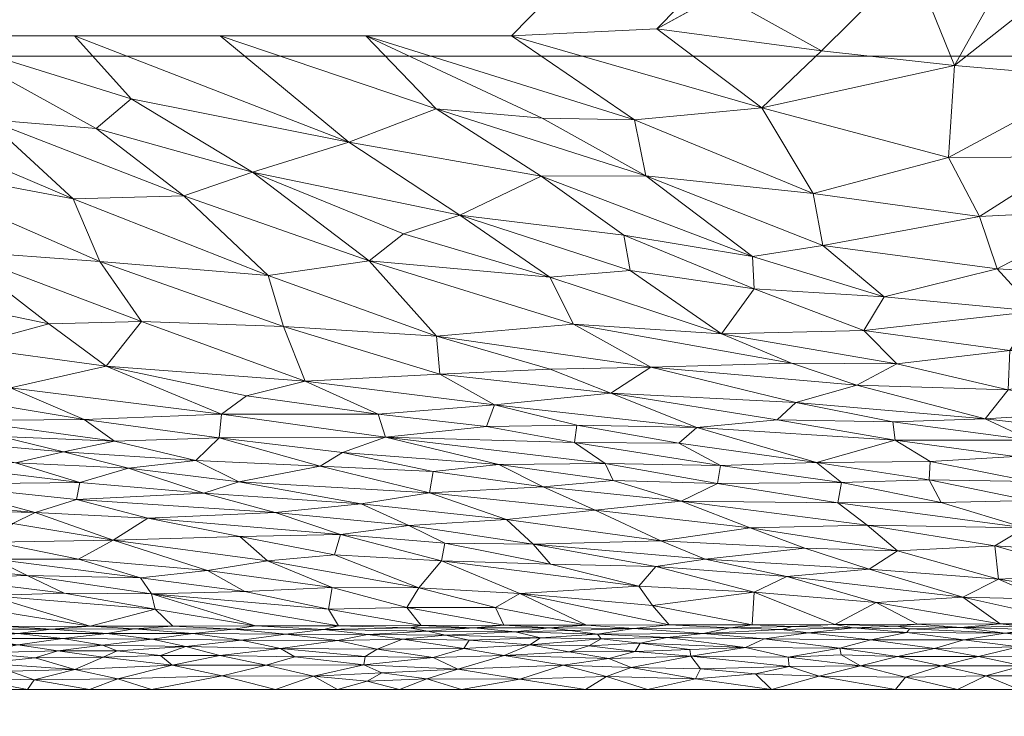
# Model space of a CAD drawing. Header units: millimetres. Extents: x -250 to 250, y 0 to 460.
# Tile 19 of 32: x 65 to 160, y 122 to 189. Entities that reach past the tile are written whole.
import ezdxf

# ---------------------------------------------------------------- set-up
doc = ezdxf.new("R2010")
doc.units = ezdxf.units.MM
doc.layers.add('A-GENM', color=13, linetype='Continuous')

# ---------------------------------------------------------------- blocks, each defined once
blk = doc.blocks.new('MODEL_CL0519I-6DAAULS - MODEL_CL0519I-6DAAULS-438018-Preview')
at = {"layer": 'A-GENM', "lineweight": 9}
mesh = blk.add_polyface(dxfattribs=at)
corners = [(250, -10), (249.748, -7.772), (249.004, -5.656), (247.807, -3.76), (246.217, -2.178), (244.315, -0.988), (242.196, -0.25), (239.965, 0), (-239.965, 0), (-242.194, -0.25), (-244.312, -0.987), (-246.214, -2.175), (-247.804, -3.757), (-249.002, -5.653), (-249.747, -7.769), (-250, -10), (-250, -210), (-250, -330.708), (-250, -391.062), (-249.982, -421.24), (-246.714, -435.878), (-238.285, -448.284), (-225.879, -456.713), (-211.238, -459.981), (-181.063, -460), (-120.709, -460), (0, -460), (120.708, -460), (181.062, -460), (211.239, -459.981), (225.878, -456.714), (238.284, -448.285), (246.713, -435.879), (249.981, -421.238), (250, -391.063), (250, -330.708), (250, -210), (0, -124.794), (190.893, -124.794), (202.768, -125.656), (214.028, -129.496), (223.887, -136.152), (231.658, -145.159), (236.798, -155.888), (238.946, -167.587), (239, -191.45), (239, -286.897), (239, -382.344), (238.946, -406.205), (236.798, -417.903), (231.659, -428.634), (223.888, -437.641), (214.028, -444.297), (202.77, -448.137), (190.896, -449), (0, -449), (-190.895, -449), (-202.768, -448.137), (-214.028, -444.297), (-223.887, -437.642), (-231.658, -428.635), (-236.798, -417.904), (-238.946, -406.207), (-239, -382.343), (-239, -286.898), (-239, -191.45), (-238.946, -167.589), (-236.798, -155.89), (-231.659, -145.159), (-223.888, -136.153), (-214.028, -129.496), (-202.769, -125.656), (-190.895, -124.794), (17.5, -65), (12.374, -77.374), (0, -82.5), (-12.374, -77.374), (-17.5, -65), (-12.374, -52.626), (0, -47.5), (12.374, -52.626)]
mesh.append_faces([[corners[k] for k in face] for face in [(68, 15, 67), (80, 7, 79), (63, 18, 62), (58, 23, 57), (45, 36, 44)]], dxfattribs={"vtx0": -1, "vtx1": -1})
mesh.append_faces([[corners[k] for k in face] for face in [(72, 8, 15, 71)]], dxfattribs={"vtx0": -1, "vtx1": -1, "vtx2": -1})
mesh.append_faces([[corners[k] for k in face] for face in [(0, 7, 38, 39)]], dxfattribs={"vtx0": -1, "vtx1": -1, "vtx3": -1})
mesh.append_faces([[corners[k] for k in face] for face in [(8, 78, 79), (38, 73, 74, 37), (0, 43, 44, 36), (64, 16, 17), (62, 18, 19, 61), (25, 55, 56, 24), (36, 45, 46, 35), (33, 49, 50, 32), (34, 47, 48, 33), (47, 34, 35, 46), (29, 53, 54, 28)]], dxfattribs={"vtx0": -1, "vtx2": -1})
mesh.append_faces([[corners[k] for k in face] for face in [(7, 80, 73, 38)]], dxfattribs={"vtx0": -1, "vtx2": -1, "vtx3": -1})
mesh.append_faces([[corners[k] for k in face] for face in [(0, 5, 6, 7), (0, 3, 4, 5), (55, 25, 26, 27)]], dxfattribs={"vtx0": -1, "vtx3": -1})
mesh.append_faces([[corners[k] for k in face] for face in [(11, 12, 15, 10), (9, 10, 15, 8), (68, 69, 15), (65, 66, 16, 64), (70, 71, 15), (69, 70, 15), (75, 76, 37), (7, 8, 79), (74, 75, 37), (40, 41, 0), (42, 43, 0), (41, 42, 0), (39, 40, 0), (20, 21, 60), (48, 49, 33)]], dxfattribs={"vtx1": -1, "vtx2": -1})
mesh.append_faces([[corners[k] for k in face] for face in [(77, 78, 8, 72)]], dxfattribs={"vtx1": -1, "vtx2": -1, "vtx3": -1})
mesh.append_faces([[corners[k] for k in face] for face in [(66, 67, 15, 16), (72, 37, 76, 77), (17, 18, 63, 64), (19, 20, 60, 61), (58, 59, 22, 23), (21, 22, 59, 60), (56, 57, 23, 24), (27, 28, 54, 55), (31, 32, 50, 51), (51, 52, 30, 31), (29, 30, 52, 53)]], dxfattribs={"vtx1": -1, "vtx3": -1})
mesh.append_faces([[corners[k] for k in face] for face in [(13, 14, 15, 12)]], dxfattribs={"vtx2": -1})
mesh.append_faces([[corners[k] for k in face] for face in [(0, 1, 2, 3)]], dxfattribs={"vtx3": -1})
mesh = blk.add_polyface(dxfattribs=at)
corners = [(-172.365, -356, -150), (-172.365, -185.736, -150), (-172.365, -15.471, -150), (172.365, -15.471, -150), (172.365, -185.736, -150), (172.365, -356, -150)]
mesh.append_faces([[corners[k] for k in face] for face in [(1, 4, 5, 0)]], dxfattribs={"vtx0": -1})
mesh.append_faces([[corners[k] for k in face] for face in [(2, 3, 4, 1)]], dxfattribs={"vtx2": -1})
mesh = blk.add_polyface(dxfattribs=at)
corners = [(-157.839, -126.114, 0.043), (-165.523, -126.109, 0.056), (-161.362, -127.086, -0.067), (-159.228, -131.114, -4.825), (-155.433, -130.772, -3.461), (-161.266, -130.901, -3.799), (-164.866, -128.036, -0.334), (-169.286, -128.815, -0.71), (-161.003, -128.899, -0.813), (-155.742, -129.592, -1.438), (-152.905, -128.756, -0.763), (-149.341, -127.975, -0.375), (-153.575, -127.097, -0.092), (-157.152, -127.976, -0.343), (-150.241, -130.288, -2.427), (-146.765, -129.6, -1.51), (-155.102, -124.794), (-161.067, -124.794), (-150.128, -125.982, 0.038), (-145.793, -127.1, -0.115), (-143.805, -128.769, -0.821), (-174.057, -127.99, -0.276), (-169.545, -127.114, -0.048), (-162.246, -130.592, -2.916), (-167.246, -130.78, -3.338), (-159.698, -130.232, -2.245), (-164.687, -129.611, -1.393), (-145.121, -130.728, -3.457), (-150.483, -130.637, -3.153), (-149.287, -130.906, -3.988), (-173.293, -130.915, -3.68), (-175.151, -131.169, -4.808), (-167.189, -131.141, -4.817), (-168.427, -130.245, -2.187), (-176.127, -130.593, -2.763), (-173.269, -129.563, -1.281), (-167.033, -124.794), (-173.204, -125.923, 0.072), (-176.564, -128.779, -0.645), (-151.266, -131.091, -4.83), (-143.305, -131.067, -4.834), (-174.592, -130.19, -2.042), (-149.136, -124.794)]
mesh.append_faces([[corners[k] for k in face] for face in [(40, 29, 39)]], dxfattribs={"vtx0": -1, "vtx1": -1})
mesh.append_faces([[corners[k] for k in face] for face in [(0, 1, 2), (3, 4, 5), (6, 7, 8), (9, 10, 8), (11, 12, 13), (9, 14, 15), (18, 12, 19), (20, 10, 15), (18, 0, 12), (21, 6, 22), (23, 24, 5), (25, 9, 26), (27, 28, 29), (9, 15, 10), (28, 25, 4), (33, 25, 26), (34, 24, 33), (28, 27, 14), (11, 19, 12), (26, 8, 7), (14, 9, 25), (7, 35, 26), (33, 24, 23), (35, 33, 26), (7, 6, 21), (9, 8, 26), (6, 13, 2), (13, 8, 10), (22, 6, 2), (1, 22, 2), (8, 13, 6), (13, 10, 11), (10, 20, 11), (13, 12, 2), (0, 2, 12), (18, 16, 0), (0, 17, 1), (22, 1, 37), (30, 24, 34), (35, 7, 38), (32, 24, 30), (23, 4, 25), (32, 5, 24), (4, 23, 5), (33, 23, 25), (25, 28, 14), (29, 4, 39), (4, 29, 28), (35, 41, 33), (36, 37, 1)]], dxfattribs={"vtx0": -1, "vtx1": -1, "vtx2": -1})
mesh.append_faces([[corners[k] for k in face] for face in [(0, 16, 17), (30, 31, 32), (5, 32, 3), (4, 3, 39)]], dxfattribs={"vtx0": -1, "vtx2": -1})
mesh.append_faces([[corners[k] for k in face] for face in [(17, 36, 1), (42, 16, 18)]], dxfattribs={"vtx1": -1, "vtx2": -1})
mesh = blk.add_polyface(dxfattribs=at)
corners = [(-146.765, -129.6, -1.51), (-140.789, -130.27, -2.482), (-136.513, -129.683, -1.675), (-123.934, -130.674, -3.538), (-127.382, -131.02, -4.844), (-119.42, -131.001, -4.849), (-138.918, -127.023, -0.116), (-129.452, -128.02, -0.474), (-130.388, -126.808, -0.093), (-133.287, -130.74, -3.631), (-130.627, -130.207, -2.459), (-141.794, -126.097, 0.019), (-137.206, -124.794), (-143.171, -124.794), (-149.136, -124.794), (-149.341, -127.975, -0.375), (-143.93, -128.145, -0.472), (-145.793, -127.1, -0.115), (-134.718, -128.863, -0.933), (-127.19, -129.795, -1.876), (-129.894, -125.843, 0.018), (-123.724, -126.941, -0.136), (-121.351, -126.074, -0.008), (-135.673, -126.306, -0.008), (-125.275, -124.794), (-120.462, -130.146, -2.436), (-120.823, -129.691, -1.79), (-150.241, -130.288, -2.427), (-138.18, -130.588, -3.165), (-139.247, -130.861, -3.957), (-135.343, -131.044, -4.839), (-145.121, -130.728, -3.457), (-143.805, -128.769, -0.821), (-143.305, -131.067, -4.834), (-149.287, -130.906, -3.988), (-138.838, -127.918, -0.393), (-129.367, -128.672, -0.83), (-124.103, -128.449, -0.716), (-150.128, -125.982, 0.038), (-131.24, -124.794), (-119.309, -124.794), (-121.561, -127.776, -0.399), (-119.639, -129.005, -1.12), (-124.582, -129.274, -1.326)]
mesh.append_faces([[corners[k] for k in face] for face in [(24, 22, 40)]], dxfattribs={"vtx0": -1, "vtx1": -1})
mesh.append_faces([[corners[k] for k in face] for face in [(0, 1, 2), (6, 7, 8), (9, 3, 10), (15, 16, 17), (18, 2, 19), (20, 21, 22), (12, 11, 23), (22, 24, 20), (2, 10, 19), (10, 2, 1), (3, 9, 4), (10, 3, 25), (25, 26, 19), (27, 1, 0), (1, 28, 10), (29, 30, 9), (31, 29, 28), (32, 0, 2), (32, 2, 18), (31, 1, 27), (33, 31, 34), (35, 32, 18), (7, 35, 18), (17, 6, 11), (7, 36, 37), (16, 15, 32), (11, 38, 17), (11, 14, 38), (6, 17, 35), (11, 6, 23), (32, 35, 16), (7, 6, 35), (23, 6, 8), (20, 23, 8), (21, 20, 8), (28, 29, 9), (33, 29, 31), (10, 28, 9), (31, 28, 1), (7, 21, 8), (21, 7, 41), (37, 41, 7), (36, 7, 18), (42, 37, 43), (18, 43, 36), (43, 37, 36), (19, 26, 43), (19, 43, 18), (25, 19, 10), (17, 16, 35), (20, 12, 23)]], dxfattribs={"vtx0": -1, "vtx1": -1, "vtx2": -1})
mesh.append_faces([[corners[k] for k in face] for face in [(3, 4, 5), (29, 33, 30)]], dxfattribs={"vtx0": -1, "vtx2": -1})
mesh.append_faces([[corners[k] for k in face] for face in [(11, 12, 13, 14)]], dxfattribs={"vtx0": -1, "vtx3": -1})
mesh.append_faces([[corners[k] for k in face] for face in [(30, 4, 9), (39, 12, 20, 24)]], dxfattribs={"vtx1": -1, "vtx2": -1})
mesh = blk.add_polyface(dxfattribs=at)
corners = [(-113.968, -129.117, -1.243), (-111.494, -128.082, -0.57), (-117.74, -128.438, -0.737), (-117.849, -130.468, -3.08), (-123.934, -130.674, -3.538), (-115.826, -130.741, -3.824), (-119.639, -129.005, -1.12), (-98.336, -130.086, -2.494), (-101.708, -129.655, -1.863), (-105.852, -130.022, -2.343), (-99.272, -128.699, -0.983), (-98.109, -127.987, -0.569), (-104.656, -127.886, -0.501), (-108.56, -130.727, -3.855), (-103.498, -130.962, -4.86), (-102.389, -130.733, -3.935), (-114.986, -129.773, -1.93), (-112.559, -130.361, -2.896), (-117.162, -127.155, -0.205), (-107.045, -126.773, -0.136), (-112.989, -125.805, 0.002), (-104.13, -130.425, -3.1), (-107.617, -128.752, -0.986), (-108.111, -129.547, -1.7), (-107.378, -124.794), (-104.056, -125.835, -0.009), (-101.413, -124.794), (-98.002, -127.175, -0.257), (-121.351, -126.074, -0.008), (-113.344, -124.794), (-119.309, -124.794), (-121.561, -127.776, -0.399), (-123.724, -126.941, -0.136), (-99.727, -126.42, -0.082), (-98.311, -125.612, 0), (-124.103, -128.449, -0.716), (-120.823, -129.691, -1.79), (-120.462, -130.146, -2.436), (-119.42, -131.001, -4.849), (-111.459, -130.982, -4.855), (-95.537, -130.943, -4.865), (-94.131, -130.594, -3.594), (-95.459, -129.514, -1.732), (-124.582, -129.274, -1.326)]
mesh.append_faces([[corners[k] for k in face] for face in [(39, 5, 38), (40, 15, 14)]], dxfattribs={"vtx0": -1, "vtx1": -1})
mesh.append_faces([[corners[k] for k in face] for face in [(0, 1, 2), (3, 4, 5), (0, 2, 6), (7, 8, 9), (10, 11, 12), (13, 14, 15), (9, 16, 17), (18, 19, 20), (9, 17, 21), (10, 22, 8), (22, 10, 12), (23, 22, 0), (24, 20, 25), (12, 27, 19), (20, 28, 18), (28, 20, 30), (2, 1, 31), (32, 18, 28), (1, 19, 18), (22, 23, 8), (25, 20, 19), (33, 19, 27), (34, 26, 25), (1, 22, 12), (22, 1, 0), (31, 35, 2), (16, 23, 0), (16, 36, 37), (0, 6, 36), (16, 37, 17), (17, 5, 13), (4, 38, 5), (13, 5, 39), (5, 17, 3), (17, 13, 21), (21, 13, 15), (31, 18, 32), (41, 7, 21), (41, 21, 15), (19, 1, 12), (31, 1, 18), (11, 27, 12), (10, 8, 42), (9, 8, 23), (9, 23, 16), (7, 9, 21), (33, 34, 25), (19, 33, 25), (35, 6, 2), (6, 43, 36), (36, 16, 0), (17, 37, 3), (4, 3, 37)]], dxfattribs={"vtx0": -1, "vtx1": -1, "vtx2": -1})
mesh.append_faces([[corners[k] for k in face] for face in [(13, 39, 14)]], dxfattribs={"vtx0": -1, "vtx2": -1})
mesh.append_faces([[corners[k] for k in face] for face in [(20, 24, 29, 30)]], dxfattribs={"vtx0": -1, "vtx3": -1})
mesh.append_faces([[corners[k] for k in face] for face in [(26, 24, 25)]], dxfattribs={"vtx1": -1, "vtx2": -1})
mesh = blk.add_polyface(dxfattribs=at)
corners = [(-88.603, -127.143, -0.268), (-98.002, -127.175, -0.257), (-91.356, -127.961, -0.577), (-84.354, -126.112, -0.057), (-77.551, -124.794), (-83.516, -124.794), (-89.482, -124.794), (-93.154, -126.095, -0.046), (-79.554, -127.138, -0.284), (-84.138, -128.069, -0.652), (-68.544, -128.532, -0.975), (-72.903, -127.91, -0.602), (-74.245, -128.523, -0.952), (-75.898, -130.629, -3.832), (-79.614, -130.913, -4.874), (-71.653, -130.898, -4.878), (-73.253, -130.201, -2.849), (-69.006, -129.708, -2.096), (-77.602, -129.655, -1.988), (-81.525, -130.189, -2.781), (-90.484, -130.123, -2.607), (-86.213, -129.548, -1.818), (-95.459, -129.514, -1.732), (-89.983, -128.746, -1.055), (-99.272, -128.699, -0.983), (-85.457, -130.608, -3.701), (-98.311, -125.612, 0), (-99.727, -126.42, -0.082), (-72.824, -129.079, -1.392), (-67.906, -130.617, -3.851), (-94.131, -130.594, -3.594), (-87.576, -130.928, -4.87), (-70.19, -126.718, -0.186), (-80.842, -128.93, -1.233), (-98.336, -130.086, -2.494), (-78.405, -128.08, -0.675), (-74.321, -125.832, -0.035), (-98.109, -127.987, -0.569), (-95.447, -124.794), (-101.413, -124.794), (-71.586, -124.794), (-102.389, -130.733, -3.935), (-95.537, -130.943, -4.865), (-101.708, -129.655, -1.863)]
mesh.append_faces([[corners[k] for k in face] for face in [(4, 36, 40), (31, 30, 42)]], dxfattribs={"vtx0": -1, "vtx1": -1})
mesh.append_faces([[corners[k] for k in face] for face in [(0, 1, 2), (7, 1, 0), (8, 0, 9), (10, 11, 12), (16, 17, 18), (19, 13, 16), (20, 19, 21), (22, 23, 24), (13, 25, 14), (7, 26, 27), (12, 28, 10), (0, 3, 7), (22, 20, 21), (16, 13, 29), (16, 18, 19), (30, 25, 20), (30, 31, 25), (13, 15, 29), (11, 32, 8), (9, 0, 2), (17, 28, 18), (21, 18, 33), (19, 20, 25), (18, 28, 33), (23, 21, 33), (21, 23, 22), (9, 23, 33), (23, 9, 2), (34, 20, 22), (19, 18, 21), (13, 19, 25), (35, 33, 12), (9, 35, 8), (3, 0, 8), (4, 3, 36), (3, 6, 7), (37, 23, 2), (34, 30, 20), (36, 8, 32), (8, 36, 3), (30, 41, 42), (43, 34, 22), (38, 26, 7), (7, 27, 1), (35, 12, 11), (33, 28, 12), (8, 35, 11), (33, 35, 9), (23, 37, 24), (2, 1, 37)]], dxfattribs={"vtx0": -1, "vtx1": -1, "vtx2": -1})
mesh.append_faces([[corners[k] for k in face] for face in [(13, 14, 15)]], dxfattribs={"vtx0": -1, "vtx2": -1})
mesh.append_faces([[corners[k] for k in face] for face in [(3, 4, 5, 6)]], dxfattribs={"vtx0": -1, "vtx3": -1})
mesh.append_faces([[corners[k] for k in face] for face in [(38, 39, 26), (31, 14, 25), (6, 38, 7)]], dxfattribs={"vtx1": -1, "vtx2": -1})
mesh = blk.add_polyface(dxfattribs=at)
corners = [(-64.696, -130.201, -2.894), (-67.906, -130.617, -3.851), (-59.946, -130.6, -3.851), (-74.321, -125.832, -0.035), (-66.248, -125.745, -0.032), (-71.586, -124.794), (-63.935, -126.586, -0.164), (-59.839, -125.904, -0.053), (-51.137, -127.681, -0.54), (-52.675, -128.488, -0.987), (-42.796, -128.414, -0.957), (-51.947, -130.588, -3.859), (-47.769, -130.863, -4.884), (-43.953, -130.571, -3.847), (-60.389, -129.715, -2.14), (-64.698, -129.12, -1.459), (-69.006, -129.708, -2.096), (-56.594, -129.103, -1.468), (-73.253, -130.201, -2.849), (-55.366, -127.079, -0.306), (-61.361, -127.347, -0.387), (-60.924, -128.349, -0.876), (-46.039, -126.603, -0.186), (-40.872, -127.415, -0.443), (-44.798, -125.699, -0.039), (-53.689, -124.794), (-53.806, -126.255, -0.109), (-48.487, -129.095, -1.483), (-52.6, -129.686, -2.13), (-48.139, -130.328, -3.227), (-56.142, -130.205, -2.942), (-55.731, -130.873, -4.884), (-71.653, -130.898, -4.878), (-63.692, -130.883, -4.883), (-66.367, -127.848, -0.588), (-72.903, -127.91, -0.602), (-68.544, -128.532, -0.975), (-45.693, -129.96, -2.552), (-45.476, -129.522, -1.946), (-72.824, -129.079, -1.392), (-70.19, -126.718, -0.186), (-65.62, -124.794), (-40.939, -124.794), (-47.724, -124.794), (-59.655, -124.794)]
mesh.append_faces([[corners[k] for k in face] for face in [(31, 2, 33)]], dxfattribs={"vtx0": -1, "vtx1": -1})
mesh.append_faces([[corners[k] for k in face] for face in [(0, 1, 2), (3, 4, 5), (6, 7, 4), (8, 9, 10), (11, 12, 13), (14, 15, 16), (14, 17, 15), (0, 16, 18), (18, 1, 0), (19, 20, 8), (21, 15, 17), (22, 8, 23), (24, 25, 26), (27, 17, 28), (11, 13, 29), (29, 30, 11), (2, 11, 30), (2, 31, 11), (0, 2, 30), (14, 0, 30), (0, 14, 16), (1, 33, 2), (24, 26, 22), (30, 29, 28), (14, 28, 17), (27, 9, 17), (21, 8, 20), (21, 17, 9), (34, 35, 36), (30, 28, 14), (28, 37, 38), (15, 39, 16), (39, 15, 36), (35, 34, 40), (6, 19, 7), (3, 40, 4), (10, 9, 27), (21, 9, 8), (4, 40, 6), (7, 41, 4), (15, 21, 36), (34, 21, 20), (21, 34, 36), (40, 34, 20), (22, 26, 19), (22, 19, 8), (19, 26, 7), (28, 38, 27), (29, 37, 28), (40, 20, 6), (6, 20, 19), (25, 7, 26)]], dxfattribs={"vtx0": -1, "vtx1": -1, "vtx2": -1})
mesh.append_faces([[corners[k] for k in face] for face in [(24, 42, 43, 25), (7, 25, 44, 41)]], dxfattribs={"vtx0": -1, "vtx3": -1})
mesh.append_faces([[corners[k] for k in face] for face in [(32, 33, 1), (31, 12, 11), (41, 5, 4)]], dxfattribs={"vtx1": -1, "vtx2": -1})
mesh = blk.add_polyface(dxfattribs=at)
corners = [(-170.613, -137.89, -28.011), (-158.705, -138.642, -31.493), (-168.477, -135.872, -21.318), (-184.081, -140.013, -32.741), (-172.729, -142.219, -42.003), (-172.578, -139.916, -34.57), (-159.063, -135.429, -20.283), (-146.62, -136.394, -24.44), (-155.628, -133.704, -14.287), (-149.11, -148.782, -66.597), (-152.478, -146.744, -59.396), (-160.68, -147.226, -59.61), (-189.436, -135.009, -16.903), (-180.187, -133.686, -13.364), (-191.074, -131.224, -4.792), (-182.706, -143.298, -41.702), (-162.17, -148.801, -64.293), (-161.602, -140.353, -37.051), (-143.604, -142.775, -47.333), (-146.435, -140.61, -39.463), (-152.385, -144.977, -53.604), (-153.552, -142.8, -46.173), (-162.087, -142.985, -45.736), (-143.952, -144.716, -53.958), (-179.234, -135.68, -20.109), (-170.49, -133.627, -13.491), (-171.758, -149.243, -62.299), (-157.771, -150.851, -71.458), (-149.358, -138.132, -30.47), (-181.809, -148.777, -54.176), (-171.237, -147.049, -56.871), (-179.869, -145.674, -49.003), (-169.809, -145.239, -51.924), (-183.566, -137.611, -25.996), (-192.929, -138.694, -24.608), (-159.228, -131.114, -4.825), (-147.283, -133.162, -12.593), (-162.19, -144.808, -51.653), (-163.474, -133.513, -13.33), (-175.151, -131.169, -4.808), (-167.189, -131.141, -4.817), (-183.112, -131.196, -4.8), (-189.944, -147.695, -44.887), (-151.266, -131.091, -4.83), (-148.897, -150.568, -72.354)]
mesh.append_faces([[corners[k] for k in face] for face in [(41, 25, 39), (39, 38, 40)]], dxfattribs={"vtx0": -1, "vtx1": -1})
mesh.append_faces([[corners[k] for k in face] for face in [(0, 1, 2), (3, 4, 5), (6, 7, 8), (9, 10, 11), (12, 13, 14), (4, 3, 15), (16, 9, 11), (17, 18, 19), (20, 21, 22), (21, 20, 23), (17, 0, 5), (0, 17, 1), (13, 24, 2), (25, 2, 6), (26, 27, 16), (6, 1, 28), (29, 30, 31), (30, 11, 32), (33, 3, 5), (33, 34, 3), (35, 8, 36), (32, 31, 30), (15, 32, 4), (37, 22, 4), (17, 5, 22), (5, 4, 22), (0, 24, 33), (0, 33, 5), (18, 17, 21), (1, 17, 19), (28, 1, 19), (2, 1, 6), (7, 6, 28), (38, 25, 6), (2, 25, 13), (39, 25, 38), (25, 41, 13), (24, 13, 12), (38, 6, 8), (20, 22, 37), (22, 21, 17), (10, 20, 37), (37, 32, 11), (37, 11, 10), (16, 11, 30), (4, 32, 37), (31, 15, 42), (15, 31, 32), (42, 29, 31), (26, 16, 30), (29, 26, 30), (16, 44, 9), (33, 24, 12), (2, 24, 0), (8, 40, 38)]], dxfattribs={"vtx0": -1, "vtx1": -1, "vtx2": -1})
mesh.append_faces([[corners[k] for k in face] for face in [(8, 35, 40)]], dxfattribs={"vtx0": -1, "vtx2": -1})
mesh.append_faces([[corners[k] for k in face] for face in [(41, 14, 13), (43, 35, 36)]], dxfattribs={"vtx1": -1, "vtx2": -1})
mesh = blk.add_polyface(dxfattribs=at)
corners = [(-115.961, -136.88, -28.275), (-124.445, -134.734, -19.434), (-126.09, -136.642, -26.68), (-143.305, -131.067, -4.834), (-147.283, -133.162, -12.593), (-135.557, -134.176, -16.808), (-135.178, -140.347, -39.693), (-128.514, -142.919, -49.786), (-120.262, -142.072, -47.716), (-105.462, -137.182, -30.194), (-113.013, -134.046, -17.216), (-132.298, -146.37, -61.473), (-121.226, -146.555, -64.002), (-132.021, -144.613, -55.356), (-143.952, -144.716, -53.958), (-152.385, -144.977, -53.604), (-152.478, -146.744, -59.396), (-141.548, -146.649, -60.883), (-126.576, -139.117, -35.995), (-121.993, -144.905, -57.914), (-104.318, -143.716, -56.054), (-115.236, -144.307, -56.727), (-140.415, -138.392, -32.123), (-146.62, -136.394, -24.44), (-149.358, -138.132, -30.47), (-125.772, -132.899, -12.241), (-100.057, -149.082, -77.264), (-110.988, -146.455, -65.397), (-119.42, -131.001, -4.849), (-110.651, -132.711, -11.916), (-146.435, -140.61, -39.463), (-143.604, -142.775, -47.333), (-111.716, -141.161, -45.265), (-130.82, -137.36, -29.067), (-114.28, -138.785, -35.827), (-138.705, -135.681, -22.296), (-155.628, -133.704, -14.287), (-151.266, -131.091, -4.83), (-135.343, -131.044, -4.839), (-104.652, -145.774, -63.899), (-127.382, -131.02, -4.844), (-105.789, -138.883, -36.955), (-102.315, -140.582, -44.025), (-149.11, -148.782, -66.597), (-118.248, -148.554, -71.704), (-111.459, -130.982, -4.855), (-153.552, -142.8, -46.173), (-128.313, -148.503, -69.584)]
mesh.append_faces([[corners[k] for k in face] for face in [(38, 25, 40), (3, 5, 38)]], dxfattribs={"vtx0": -1, "vtx1": -1})
mesh.append_faces([[corners[k] for k in face] for face in [(0, 1, 2), (3, 4, 5), (6, 7, 8), (1, 9, 10), (11, 12, 13), (13, 14, 11), (15, 16, 17), (6, 8, 18), (19, 7, 13), (20, 8, 21), (22, 23, 24), (2, 1, 5), (7, 21, 8), (1, 25, 5), (26, 27, 12), (1, 10, 25), (28, 10, 29), (6, 24, 30), (30, 31, 7), (32, 18, 8), (33, 34, 2), (23, 22, 33), (24, 6, 22), (35, 4, 36), (35, 36, 23), (5, 4, 35), (2, 5, 35), (38, 5, 25), (33, 2, 35), (2, 34, 0), (30, 7, 6), (13, 12, 19), (27, 39, 21), (32, 8, 20), (18, 32, 34), (10, 40, 25), (41, 0, 34), (9, 1, 0), (32, 42, 34), (15, 17, 14), (17, 16, 43), (11, 14, 17), (31, 14, 13), (27, 21, 19), (11, 44, 12), (27, 19, 12), (7, 19, 21), (14, 31, 46), (7, 31, 13), (17, 47, 11), (6, 18, 22), (22, 18, 33), (33, 35, 23), (34, 33, 18)]], dxfattribs={"vtx0": -1, "vtx1": -1, "vtx2": -1})
mesh.append_faces([[corners[k] for k in face] for face in [(4, 3, 37), (29, 45, 28)]], dxfattribs={"vtx0": -1, "vtx2": -1})
mesh.append_faces([[corners[k] for k in face] for face in [(28, 40, 10)]], dxfattribs={"vtx1": -1, "vtx2": -1})
mesh = blk.add_polyface(dxfattribs=at)
corners = [(-97.732, -142.657, -52.786), (-111.716, -141.161, -45.265), (-104.318, -143.716, -56.054), (-88.719, -137.201, -31.418), (-86.063, -139.526, -41.317), (-73.876, -139.173, -40.856), (-77.188, -141.293, -49.573), (-76.487, -135.563, -25.149), (-82.946, -136.251, -27.766), (-70.543, -137.338, -33.164), (-85.951, -144.783, -62.917), (-75.331, -146.097, -69.91), (-82.592, -143.678, -58.875), (-89.469, -141.846, -50.523), (-70.341, -143.072, -57.872), (-86.55, -134.221, -18.968), (-94.927, -134.605, -20.25), (-87.576, -130.928, -4.87), (-77.569, -134.002, -18.353), (-77.897, -132.528, -11.945), (-103.291, -134.602, -19.871), (-102.14, -132.695, -12.074), (-110.651, -132.711, -11.916), (-69.143, -134.091, -19.024), (-95.926, -147.608, -72.439), (-84.059, -149.017, -80.252), (-93.78, -146.284, -67.674), (-104.652, -145.774, -63.899), (-102.315, -140.582, -44.025), (-95.732, -139.713, -41.196), (-105.789, -138.883, -36.955), (-95.165, -137.766, -33.302), (-105.462, -137.182, -30.194), (-103.498, -130.962, -4.86), (-94.601, -132.528, -11.563), (-95.537, -130.943, -4.865), (-115.236, -144.307, -56.727), (-81.809, -146.825, -71.839), (-69.079, -147.677, -77.501), (-114.28, -138.785, -35.827), (-111.459, -130.982, -4.855), (-113.013, -134.046, -17.216), (-110.988, -146.455, -65.397), (-100.057, -149.082, -77.264), (-115.961, -136.88, -28.275), (-79.614, -130.913, -4.874), (-71.653, -130.898, -4.878), (-70.664, -144.711, -64.789)]
mesh.append_faces([[corners[k] for k in face] for face in [(33, 34, 35), (40, 21, 33), (45, 19, 46)]], dxfattribs={"vtx0": -1, "vtx1": -1})
mesh.append_faces([[corners[k] for k in face] for face in [(0, 1, 2), (3, 4, 5), (4, 6, 5), (7, 8, 9), (10, 11, 12), (6, 13, 14), (8, 15, 16), (17, 18, 19), (20, 21, 22), (23, 19, 18), (24, 25, 26), (26, 27, 24), (28, 29, 30), (3, 31, 4), (32, 31, 20), (3, 8, 16), (8, 5, 9), (21, 20, 16), (36, 27, 2), (10, 2, 26), (11, 37, 38), (13, 29, 28), (1, 0, 28), (2, 10, 0), (12, 0, 10), (28, 0, 13), (6, 29, 13), (31, 29, 4), (28, 30, 39), (5, 8, 3), (15, 7, 18), (16, 34, 21), (22, 21, 40), (34, 16, 15), (22, 41, 20), (21, 34, 33), (18, 34, 15), (32, 20, 41), (3, 16, 20), (8, 7, 15), (42, 43, 24), (2, 27, 26), (42, 24, 27), (29, 32, 30), (44, 30, 32), (35, 34, 18), (12, 14, 13), (6, 4, 29), (47, 12, 11), (37, 10, 26), (10, 37, 11), (25, 37, 26), (20, 31, 3), (29, 31, 32), (0, 12, 13)]], dxfattribs={"vtx0": -1, "vtx1": -1, "vtx2": -1})
mesh.append_faces([[corners[k] for k in face] for face in [(19, 45, 17)]], dxfattribs={"vtx0": -1, "vtx2": -1})
mesh.append_faces([[corners[k] for k in face] for face in [(17, 35, 18)]], dxfattribs={"vtx1": -1, "vtx2": -1})
mesh = blk.add_polyface(dxfattribs=at)
corners = [(-45.635, -143.767, -63.597), (-43.39, -142.721, -59.079), (-54.179, -142.134, -55.494), (-32.681, -140.434, -49.35), (-42.822, -138.799, -41.302), (-42.672, -140.223, -47.8), (-77.897, -132.528, -11.945), (-61.878, -133.857, -18.208), (-71.653, -130.898, -4.878), (-77.569, -134.002, -18.353), (-65.587, -135.771, -26.564), (-69.143, -134.091, -19.024), (-31.018, -138.621, -41.038), (-42.774, -137.402, -34.931), (-32.186, -144.116, -66.356), (-56.26, -144.556, -65.961), (-66.351, -141.832, -52.988), (-64.204, -140.769, -48.577), (-62.48, -138.975, -40.857), (-73.876, -139.173, -40.856), (-54.353, -138.939, -41.252), (-70.341, -143.072, -57.872), (-55.731, -130.873, -4.884), (-41.972, -132.743, -13.59), (-47.769, -130.863, -4.884), (-36.389, -134.51, -21.844), (-33.872, -132.659, -13.311), (-54.39, -133.689, -17.655), (-49.957, -135.372, -25.404), (-56.488, -140.626, -48.606), (-49.376, -140.46, -48.411), (-76.487, -135.563, -25.149), (-57.358, -135.524, -25.817), (-37.63, -136.59, -31.405), (-52.803, -137.164, -33.382), (-41.275, -135.086, -24.375), (-62.436, -137.354, -33.715), (-70.664, -144.711, -64.789), (-46.942, -133.517, -17.046), (-35.004, -142.626, -59.297), (-63.692, -130.883, -4.883), (-70.543, -137.338, -33.164), (-34.72, -146.109, -75.256), (-77.188, -141.293, -49.573), (-82.592, -143.678, -58.875), (-39.808, -130.853, -4.885)]
mesh.append_faces([[corners[k] for k in face] for face in [(22, 23, 24), (8, 27, 40)]], dxfattribs={"vtx0": -1, "vtx1": -1})
mesh.append_faces([[corners[k] for k in face] for face in [(0, 1, 2), (3, 4, 5), (6, 7, 8), (9, 10, 11), (4, 12, 13), (14, 1, 0), (15, 0, 16), (17, 18, 19), (5, 4, 20), (16, 21, 15), (25, 26, 23), (27, 7, 28), (18, 29, 30), (9, 31, 10), (13, 28, 32), (28, 13, 33), (4, 13, 34), (28, 33, 35), (32, 28, 7), (20, 4, 34), (34, 10, 36), (20, 30, 5), (20, 18, 30), (17, 16, 2), (21, 37, 15), (25, 23, 38), (1, 30, 29), (39, 5, 30), (35, 27, 28), (27, 38, 40), (18, 36, 41), (36, 31, 41), (10, 34, 32), (32, 7, 11), (13, 32, 34), (32, 11, 10), (6, 11, 7), (27, 8, 7), (35, 25, 38), (26, 24, 23), (35, 38, 27), (42, 14, 0), (30, 1, 39), (2, 1, 29), (17, 2, 29), (16, 0, 2), (18, 17, 29), (19, 16, 17), (23, 22, 38), (36, 18, 20), (19, 18, 41), (43, 21, 16), (19, 43, 16), (21, 44, 37), (34, 36, 20), (31, 36, 10)]], dxfattribs={"vtx0": -1, "vtx1": -1, "vtx2": -1})
mesh.append_faces([[corners[k] for k in face] for face in [(22, 40, 38), (45, 24, 26)]], dxfattribs={"vtx1": -1, "vtx2": -1})
mesh = blk.add_polyface(dxfattribs=at)
corners = [(-51.629, -147.048, -77.489), (-70.664, -144.711, -64.789), (-64.468, -146.609, -73.719), (-33.217, -180.237, -119.272), (-39.504, -172.406, -116.791), (-46.291, -173.274, -117.093), (-45.997, -152.759, -97.862), (-38.34, -156.92, -104.818), (-37.191, -152.477, -97.926), (-59.525, -157.762, -104.793), (-67.682, -159.994, -106.988), (-54.322, -162.762, -110.359), (-56.105, -187.679, -120), (-72.243, -178.767, -118.765), (-75.581, -181.631, -119.419), (-59.436, -150.699, -91.279), (-53.741, -153.678, -98.986), (-72.569, -165.988, -112.33), (-70.005, -171.997, -116.17), (-50.281, -175.719, -117.985), (-61.699, -179.649, -119.052), (-51.708, -179.805, -119.129), (-42.079, -187.675, -120), (-56.26, -144.556, -65.961), (-44.302, -146.332, -75.239), (-34.72, -146.109, -75.256), (-75.331, -146.097, -69.91), (-69.079, -147.677, -77.501), (-36.117, -149.604, -90.492), (-31.556, -148.042, -84.495), (-51.685, -149.165, -86.754), (-63.975, -153.82, -98.327), (-84.29, -151.279, -88.883), (-73.19, -155.895, -101.061), (-45.635, -143.767, -63.597), (-58.597, -166.999, -113.497), (-80.672, -172.295, -116.104), (-76.585, -160.207, -106.674), (-28.053, -187.67, -120), (-44.38, -160.708, -108.81), (-71.07, -150.786, -89.678), (-63.053, -149.15, -84.804), (-73.999, -148.703, -80.926), (-70.131, -187.684, -120), (-39.459, -166.652, -113.693), (-30.373, -166.474, -113.723)]
mesh.append_faces([[corners[k] for k in face] for face in [(38, 21, 22), (12, 14, 43)]], dxfattribs={"vtx0": -1, "vtx1": -1})
mesh.append_faces([[corners[k] for k in face] for face in [(0, 1, 2), (3, 4, 5), (6, 7, 8), (9, 10, 11), (12, 13, 14), (15, 16, 6), (17, 18, 19), (18, 20, 21), (21, 20, 22), (0, 23, 1), (23, 24, 25), (26, 27, 2), (28, 29, 0), (28, 30, 8), (0, 2, 30), (15, 6, 30), (31, 32, 33), (23, 25, 34), (35, 11, 10), (10, 9, 33), (20, 18, 36), (35, 37, 17), (19, 35, 17), (19, 21, 38), (35, 4, 11), (9, 39, 31), (40, 32, 31), (16, 39, 7), (31, 16, 40), (0, 30, 28), (41, 27, 42), (36, 13, 20), (18, 21, 19), (12, 20, 13), (23, 0, 24), (0, 29, 24), (30, 2, 27), (1, 26, 2), (41, 42, 15), (15, 30, 41), (30, 27, 41), (30, 6, 8), (15, 40, 16), (39, 16, 31), (7, 6, 16), (44, 39, 11), (39, 44, 45), (4, 44, 11), (35, 5, 4), (33, 37, 10), (35, 10, 37), (39, 9, 11), (31, 33, 9), (42, 40, 15), (35, 19, 5), (19, 3, 5)]], dxfattribs={"vtx0": -1, "vtx1": -1, "vtx2": -1})
mesh.append_faces([[corners[k] for k in face] for face in [(12, 22, 20)]], dxfattribs={"vtx1": -1, "vtx2": -1})
mesh = blk.add_polyface(dxfattribs=at)
corners = [(-121.765, -153.315, -87.394), (-105.293, -155.129, -95.604), (-110.561, -152.192, -86.303), (-76.585, -160.207, -106.674), (-92.343, -154.458, -96.155), (-90.267, -159.725, -105.046), (-148.06, -162.569, -102.515), (-135.546, -163.36, -105.303), (-146.088, -159.339, -97.257), (-149.11, -148.782, -66.597), (-130.037, -150.003, -74.366), (-141.548, -146.649, -60.883), (-86.706, -153.054, -93.758), (-84.29, -151.279, -88.883), (-99.357, -151.297, -85.714), (-132.417, -159.018, -98.939), (-149.295, -156.125, -89.197), (-115.92, -155.634, -94.914), (-125.62, -155.823, -93.543), (-139.545, -152.423, -80.312), (-72.569, -165.988, -112.33), (-123.603, -165.127, -108.605), (-139.133, -156.184, -91.644), (-118.166, -159.936, -102.453), (-145.423, -154.067, -84.123), (-157.771, -150.851, -71.458), (-115.877, -164.479, -108.531), (-148.897, -150.568, -72.354), (-137.752, -150.754, -75.257), (-128.313, -148.503, -69.584), (-118.489, -150.244, -77.643), (-109.778, -150.104, -79.025), (-100.057, -149.082, -77.264), (-118.248, -148.554, -71.704), (-81.809, -146.825, -71.839), (-84.059, -149.017, -80.252), (-73.999, -148.703, -80.926), (-104.988, -158.79, -102.265), (-98.51, -166.051, -111.203), (-73.19, -155.895, -101.061), (-88.787, -164.621, -110.46), (-69.079, -147.677, -77.501), (-121.226, -146.555, -64.002), (-95.926, -147.608, -72.439), (-132.298, -146.37, -61.473), (-71.07, -150.786, -89.678)]
mesh.append_faces([[corners[k] for k in face] for face in [(0, 1, 2), (3, 4, 5), (6, 7, 8), (9, 10, 11), (12, 13, 14), (15, 16, 8), (2, 1, 4), (0, 17, 1), (18, 0, 19), (20, 3, 5), (15, 7, 21), (7, 15, 8), (22, 23, 18), (18, 19, 24), (22, 24, 16), (25, 24, 19), (22, 18, 24), (23, 15, 26), (27, 25, 19), (0, 10, 28), (29, 10, 30), (4, 14, 2), (9, 27, 28), (30, 10, 2), (17, 0, 18), (10, 0, 2), (31, 32, 33), (34, 35, 36), (37, 18, 23), (37, 23, 38), (5, 1, 37), (1, 5, 4), (39, 4, 3), (4, 12, 14), (40, 5, 37), (37, 38, 40), (32, 14, 13), (30, 31, 33), (32, 13, 35), (34, 36, 41), (15, 21, 26), (29, 11, 10), (32, 42, 33), (32, 35, 43), (16, 15, 22), (22, 15, 23), (28, 27, 19), (0, 28, 19), (9, 28, 10), (31, 2, 14), (29, 30, 33), (33, 44, 29), (2, 31, 30), (32, 31, 14), (18, 37, 17), (1, 17, 37), (45, 36, 35), (4, 39, 12), (13, 12, 39), (13, 45, 35)]], dxfattribs={"vtx0": -1, "vtx1": -1, "vtx2": -1})
mesh = blk.add_polyface(dxfattribs=at)
corners = [(-149.295, -156.125, -89.197), (-159.98, -153.623, -79.144), (-160.147, -157.421, -88.479), (-172.936, -164.497, -88.896), (-162.653, -161.21, -93.779), (-173.151, -160.938, -83.619), (-154.816, -184.817, -116.078), (-168.525, -183.636, -108.774), (-169.68, -196.577, -110.89), (-158.931, -165.268, -101.878), (-173.22, -151.801, -67.128), (-187.168, -153.074, -56.523), (-185.327, -157.79, -65.427), (-164.213, -207.114, -114.882), (-161.377, -196.505, -115.922), (-180.711, -209.677, -97.476), (-176.205, -197.102, -104.156), (-181.628, -199.99, -95.573), (-154.257, -175.973, -112.774), (-185.757, -195.619, -87.986), (-179.481, -189.728, -98.617), (-182.403, -161.401, -73.661), (-170.469, -156.35, -78.444), (-141.232, -172.53, -113.977), (-157.225, -170.313, -107.811), (-148.06, -162.569, -102.515), (-142.173, -167.527, -109.615), (-145.423, -154.067, -84.123), (-157.771, -150.851, -71.458), (-166.258, -176.041, -106.563), (-154.657, -203.591, -118.718), (-150.754, -194.904, -118.956), (-176.021, -179.701, -99.357), (-172.452, -205.49, -108.649), (-184.533, -168.514, -78.786), (-146.088, -159.339, -97.257), (-178.394, -170.592, -89.121), (-169.726, -170.953, -99.582), (-191.349, -164.456, -65.526), (-191.118, -178.953, -76.001), (-171.758, -149.243, -62.299), (-181.809, -148.777, -54.176), (-184.713, -183.121, -88.164), (-162.17, -148.801, -64.293), (-148.897, -150.568, -72.354), (-190.294, -200.498, -79.875), (-185.254, -207.706, -89.183), (-192.361, -151.725, -48.846)]
mesh.append_faces([[corners[k] for k in face] for face in [(0, 1, 2), (3, 4, 5), (6, 7, 8), (5, 4, 2), (9, 4, 3), (10, 11, 12), (8, 13, 14), (15, 16, 17), (6, 18, 7), (19, 17, 20), (21, 5, 22), (18, 23, 24), (4, 9, 25), (9, 24, 26), (1, 27, 28), (5, 2, 22), (1, 28, 10), (29, 18, 24), (14, 30, 31), (20, 7, 32), (8, 16, 33), (34, 3, 5), (25, 9, 26), (35, 2, 4), (35, 4, 25), (36, 3, 34), (32, 29, 37), (0, 2, 35), (22, 2, 1), (27, 1, 0), (10, 12, 22), (10, 22, 1), (21, 22, 12), (34, 5, 21), (12, 38, 21), (36, 34, 39), (11, 40, 41), (37, 24, 9), (18, 29, 7), (3, 37, 9), (36, 32, 37), (37, 29, 24), (32, 7, 29), (6, 8, 14), (7, 16, 8), (20, 42, 19), (32, 36, 42), (39, 42, 36), (6, 14, 31), (40, 11, 10), (43, 28, 44), (28, 40, 10), (20, 17, 16), (19, 45, 46), (7, 20, 16), (20, 32, 42), (19, 46, 17), (3, 36, 37), (41, 47, 11)]], dxfattribs={"vtx0": -1, "vtx1": -1, "vtx2": -1})
mesh = blk.add_polyface(dxfattribs=at)
corners = [(-142.028, -186.235, -119.083), (-132.235, -191.684, -120), (-126.174, -188.35, -120), (-145.108, -221.233, -120), (-144.745, -207.232, -120), (-153.068, -214.204, -119.161), (-104.956, -180.673, -119.046), (-115.141, -179.766, -118.685), (-98.184, -187.694, -120), (-112.21, -187.699, -120), (-136.273, -180.747, -118.453), (-142.449, -200.634, -120), (-154.657, -203.591, -118.718), (-150.754, -194.904, -118.956), (-70.131, -187.684, -120), (-75.581, -181.631, -119.419), (-96.529, -177.466, -118.113), (-138.296, -195.018, -120), (-154.257, -175.973, -112.774), (-141.232, -172.53, -113.977), (-124.039, -179.597, -118.52), (-153.346, -232.997, -119.124), (-145.101, -242.183, -120), (-145.103, -235.2, -120), (-145.098, -249.167, -120), (-152.835, -246.006, -119.238), (-145.089, -277.101, -120), (-145.093, -263.134, -120), (-155.4, -268.002, -118.649), (-154.816, -184.817, -116.078), (-70.005, -171.997, -116.17), (-72.569, -165.988, -112.33), (-88.787, -164.621, -110.46), (-118.166, -159.936, -102.453), (-115.877, -164.479, -108.531), (-98.51, -166.051, -111.203), (-84.158, -187.689, -120), (-125.126, -174.221, -115.96), (-142.173, -167.527, -109.615), (-157.225, -170.313, -107.811), (-115.041, -174.193, -116.252), (-135.406, -166.464, -109.059), (-107.215, -170.449, -114.203), (-123.603, -165.127, -108.605), (-101.82, -168.635, -113.129), (-135.546, -163.36, -105.303), (-123.018, -168.513, -111.931), (-148.06, -162.569, -102.515), (-153.597, -255.282, -119.083), (-80.672, -172.295, -116.104), (-87.264, -174.555, -117.068), (-90.267, -159.725, -105.046), (-72.243, -178.767, -118.765)]
mesh.append_faces([[corners[k] for k in face] for face in [(3, 21, 23)]], dxfattribs={"vtx0": -1, "vtx1": -1})
mesh.append_faces([[corners[k] for k in face] for face in [(6, 7, 8), (10, 0, 2), (11, 13, 12), (14, 15, 16), (18, 10, 19), (10, 20, 19), (20, 10, 9), (29, 10, 18), (30, 31, 32), (33, 34, 35), (20, 37, 19), (38, 19, 37), (19, 38, 39), (37, 40, 41), (42, 40, 16), (34, 43, 42), (35, 34, 44), (6, 40, 37), (45, 41, 46), (41, 47, 38), (45, 46, 43), (42, 44, 34), (49, 35, 50), (51, 32, 31), (49, 32, 35), (0, 10, 29), (1, 0, 13), (13, 0, 29), (47, 41, 45), (37, 41, 38), (46, 40, 42), (46, 42, 43), (50, 42, 16), (42, 50, 44), (50, 35, 44), (32, 49, 30), (52, 49, 50), (15, 52, 50), (16, 15, 50), (16, 6, 36), (7, 6, 37), (16, 40, 6), (41, 40, 46), (37, 20, 7), (8, 7, 20)]], dxfattribs={"vtx0": -1, "vtx1": -1, "vtx2": -1})
mesh.append_faces([[corners[k] for k in face] for face in [(0, 1, 2), (21, 22, 23), (20, 9, 8), (16, 36, 14), (13, 17, 1)]], dxfattribs={"vtx0": -1, "vtx2": -1})
mesh.append_faces([[corners[k] for k in face] for face in [(3, 4, 5), (2, 9, 10), (4, 11, 12), (11, 17, 13), (24, 22, 25), (26, 27, 28), (8, 36, 6), (27, 24, 48)]], dxfattribs={"vtx1": -1, "vtx2": -1})
mesh = blk.add_polyface(dxfattribs=at)
corners = [(0, -359.679, -120), (15.134, -359.68, -120), (30.268, -359.681, -120), (45.403, -359.682, -120), (60.537, -359.683, -120), (75.671, -359.685, -120), (90.805, -359.687, -120), (105.939, -359.688, -120), (121.013, -359.276, -120), (134.905, -354.03, -120), (143.183, -341.739, -120), (144.424, -326.666, -120), (144.456, -311.532, -120), (144.478, -296.398, -120), (144.489, -281.263, -120), (144.489, -266.129, -120), (144.477, -250.995, -120), (144.455, -235.861, -120), (144.381, -220.727, -120), (143.01, -205.875, -120), (134.923, -193.569, -120), (121.071, -187.954, -120), (105.939, -187.697, -120), (90.805, -187.688, -120), (75.671, -187.681, -120), (60.537, -187.674, -120), (45.403, -187.668, -120), (30.268, -187.664, -120), (15.134, -187.661, -120), (0, -187.66, -120), (-112.21, -187.699, -120), (-126.174, -188.35, -120), (-138.296, -195.018, -120), (-142.449, -200.634, -120), (-144.745, -207.232, -120), (-145.108, -221.233, -120), (-145.089, -277.101, -120), (-145.108, -331.439, -120), (-143.388, -344.789, -120), (-134.95, -355.188, -120), (-122.275, -359.62, -120), (-108.716, -359.689, -120)]
mesh.append_faces([[corners[k] for k in face] for face in [(21, 19, 20)]], dxfattribs={"vtx0": -1})
mesh.append_faces([[corners[k] for k in face] for face in [(5, 14, 4)]], dxfattribs={"vtx0": -1, "vtx1": -1})
mesh.append_faces([[corners[k] for k in face] for face in [(15, 25, 4, 14)]], dxfattribs={"vtx0": -1, "vtx1": -1, "vtx2": -1})
mesh.append_faces([[corners[k] for k in face] for face in [(36, 29, 30, 35), (31, 34, 35, 30), (41, 36, 37, 40)]], dxfattribs={"vtx0": -1, "vtx2": -1})
mesh.append_faces([[corners[k] for k in face] for face in [(36, 41, 0, 29)]], dxfattribs={"vtx0": -1, "vtx2": -1, "vtx3": -1})
mesh.append_faces([[corners[k] for k in face] for face in [(39, 40, 37, 38), (10, 11, 8, 9)]], dxfattribs={"vtx1": -1})
mesh.append_faces([[corners[k] for k in face] for face in [(27, 28, 1, 2), (26, 27, 2, 3), (25, 26, 3, 4), (28, 29, 0, 1), (23, 24, 16, 17), (21, 22, 18, 19), (22, 23, 17, 18), (24, 25, 15, 16), (12, 13, 6, 7), (11, 12, 7, 8), (13, 14, 5, 6)]], dxfattribs={"vtx1": -1, "vtx3": -1})
mesh.append_faces([[corners[k] for k in face] for face in [(32, 33, 34, 31)]], dxfattribs={"vtx2": -1})

msp = doc.modelspace()

# ---------------------------------------------------------------- block references
at = {"layer": 'A-GENM', "lineweight": 9, "rotation": 180}
msp.add_blockref('MODEL_CL0519I-6DAAULS - MODEL_CL0519I-6DAAULS-438018-Preview', (0, 0, 850), dxfattribs=at)

doc.saveas('drawing.dxf')
